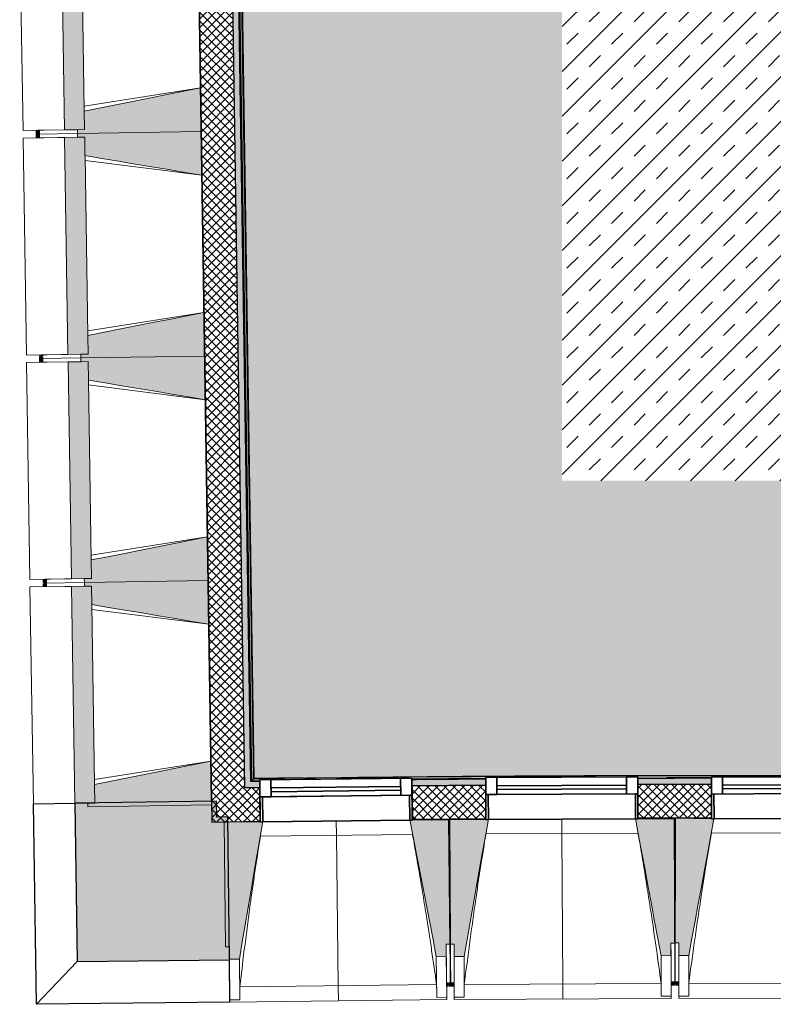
# Model space of a CAD drawing. Header units: centimetres. Extents: x -2631 to 3067, y -3659 to 381.
# Tile 2 of 149: x -2402 to -2099, y -2127 to -1732. Entities that reach past the tile are written whole.
import ezdxf

# ---------------------------------------------------------------- set-up
doc = ezdxf.new("R2010")
doc.units = ezdxf.units.CM
doc.linetypes.add('Tiret_2_', pattern=[0.25, 0.125, -0.125])
for name, color, linetype, lineweight in [('0-1', 7, 'Continuous', 5), ('ANNOTATIONS-2', 7, 'Continuous', 18), ('HACHURE_C-3', 7, 'Continuous', 18), ('MENUISERIES', 7, 'Continuous', 18), ('MENUISERIES-1', 7, 'Continuous', 25), ('MUR', 7, 'Continuous', 25), ('MUR_C', 7, 'Continuous', 25), ('OSSATURE', 7, 'Continuous', 18), ('OSSATURE_C', 7, 'Continuous', 18), ('SERRU', 7, 'Continuous', 18), ('SOL', 7, 'Continuous', 25), ('Z', 7, 'Continuous', 18)]:
    doc.layers.add(name, color=color, linetype=linetype, lineweight=lineweight)
doc.layers.add('A-ANNO-NPLT', color=7, linetype='Continuous', lineweight=25, plot=False)
for name, color, linetype, lineweight, true_color in [('A-GLAZ-GLAS', 7, 'Continuous', 25, 0x5c63b1), ('ANNOTATIONS-3', 4, 'Tiret_2_', 100, 0x00ffff), ('HACHURE-1', 7, 'Continuous', 25, 0x787878), ('HACHURE_C-2', 7, 'Continuous', 5, 0xdadada), ('MENUISERIES-2', 7, 'Continuous', 25, 0x5c63b1), ('MUR-1', 5, 'Continuous', 25, 0x0000ff), ('OSSATURE-1', 7, 'Continuous', 5, 0x787878), ('OSSATURE-2', 5, 'Continuous', 25, 0x0000ff), ('SERRU-traverse-1', 7, 'Continuous', 18, 0xff8000), ('SOL-1', 3, 'Continuous', 5, 0x00ff00)]:
    doc.layers.add(name, color=color, linetype=linetype, lineweight=lineweight, true_color=true_color)
pattern_1 = [(45, (0, 0), (-1.767767, 1.767767), []), (135, (0, 0), (-1.767767, -1.767767), [])]

# ---------------------------------------------------------------- blocks, each defined once
blk = doc.blocks.new('XXX_VIDE FENETRE - 590-389517-2021_015_1114_DCE_1_50_Sols')
at = {"layer": 'A-ANNO-NPLT'}
for p, q in [((-30.51, 0), (-30.51, -10)), ((-29.51, 0), (-30.51, 0)), ((-29.51, -10), (-29.51, 0)), ((30.51, 0), (29.51, 0)), ((29.51, 0), (29.51, -10)), ((30.51, -10), (30.51, 0)), ((-30.51, -10), (-29.51, -10)), ((-26.01, -10), (-30.51, -10)), ((-30.51, -10), (-30.51, -16.75)), ((-26.01, -16.75), (-26.01, -10)), ((26.01, -10), (26.01, -16.75)), ((30.51, -10), (26.01, -10)), ((29.51, -10), (30.51, -10)), ((30.51, -16.75), (30.51, -10)), ((-30.51, -16.75), (-26.01, -16.75)), ((26.01, -16.75), (30.51, -16.75))]:
    blk.add_line(p, q, dxfattribs=at)
at = {"layer": 'A-GLAZ-GLAS'}
for p, q in [((26.01, -12), (-26.01, -12)), ((-26.01, -12), (-26.01, -13.5)), ((-26.01, -13.5), (26.01, -13.5)), ((26.01, -13.5), (26.01, -12))]:
    blk.add_line(p, q, dxfattribs=at)
at = {"layer": 'MENUISERIES-1'}
for p, q in [((-29.51, 0), (29.51, 0)), ((29.51, 0), (-29.51, 0)), ((-30.51, -10), (-30.51, -0.07)), ((-29.51, -0.07), (-29.51, -10)), ((29.51, -10), (29.51, -0.07)), ((30.51, -0.07), (30.51, -10)), ((30.51, -10), (-30.51, -10)), ((-30.51, -16.75), (-30.51, -10)), ((-30.51, -10), (30.51, -10)), ((-29.51, -10), (29.51, -10)), ((-26.01, -10), (-26.01, -16.75)), ((26.01, -10), (-26.01, -10)), ((26.01, -16.75), (26.01, -10)), ((30.51, -10), (30.51, -16.75)), ((30.51, -16.75), (-30.51, -16.75)), ((-26.01, -16.75), (26.01, -16.75))]:
    blk.add_line(p, q, dxfattribs=at)
at = {"layer": 'MENUISERIES-2'}
for p, q in [((-26.01, -13.5), (-26.01, -12)), ((-26.01, -12), (26.01, -12)), ((26.01, -13.5), (-26.01, -13.5)), ((26.01, -12), (26.01, -13.5))]:
    blk.add_line(p, q, dxfattribs=at)
blk = doc.blocks.new('XXX_VIDE FENETRE - 590-V14-2021_015_1114_DCE_1_50_Sols')
at = {"layer": 'A-ANNO-NPLT'}
for p, q in [((-30.51, 0), (-30.51, -10)), ((-29.51, 0), (-30.51, 0)), ((-29.51, -10), (-29.51, 0)), ((30.51, 0), (29.51, 0)), ((29.51, 0), (29.51, -10)), ((30.51, -10), (30.51, 0)), ((-30.51, -10), (-29.51, -10)), ((-26.01, -10), (-30.51, -10)), ((-30.51, -10), (-30.51, -16.75)), ((-26.01, -16.75), (-26.01, -10)), ((26.01, -10), (26.01, -16.75)), ((30.51, -10), (26.01, -10)), ((29.51, -10), (30.51, -10)), ((30.51, -16.75), (30.51, -10)), ((-30.51, -16.75), (-26.01, -16.75)), ((26.01, -16.75), (30.51, -16.75))]:
    blk.add_line(p, q, dxfattribs=at)
at = {"layer": 'A-GLAZ-GLAS'}
for p, q in [((26.01, -12), (-26.01, -12)), ((-26.01, -12), (-26.01, -13.5)), ((-26.01, -13.5), (26.01, -13.5)), ((26.01, -13.5), (26.01, -12))]:
    blk.add_line(p, q, dxfattribs=at)
at = {"layer": 'MENUISERIES-1'}
for p, q in [((-30.51, 0), (29.55, 0)), ((-30.51, -10), (-30.51, 0)), ((-29.51, 0), (-29.51, -10)), ((29.51, 0), (-29.51, 0)), ((29.51, -0.21), (29.51, 0)), ((29.51, -10), (29.51, -0.27)), ((30.51, -0.28), (30.51, -10)), ((30.51, -10), (-30.51, -10)), ((-30.51, -16.75), (-30.51, -10)), ((-30.51, -10), (30.51, -10)), ((-29.51, -10), (29.51, -10)), ((-26.01, -10), (-26.01, -16.75)), ((26.01, -10), (-26.01, -10)), ((26.01, -16.75), (26.01, -10)), ((30.51, -10), (30.51, -16.75)), ((30.51, -16.75), (-30.51, -16.75)), ((-26.01, -16.75), (26.01, -16.75))]:
    blk.add_line(p, q, dxfattribs=at)
at = {"layer": 'MENUISERIES-2'}
for p, q in [((-26.01, -13.5), (-26.01, -12)), ((-26.01, -12), (26.01, -12)), ((26.01, -13.5), (-26.01, -13.5)), ((26.01, -12), (26.01, -13.5))]:
    blk.add_line(p, q, dxfattribs=at)
blk = doc.blocks.new('Garde-corps - Garde-corps-505471-2021_015_1114_DCE_1_50_Sols')
at = {"layer": 'SERRU-traverse-1'}
for points in [[(-2308.9, -2037.77), (-2308.6, -2037.46), (-2318, -1427.39), (-2318.27, -1427.17), (-2308.9, -2037.77)], [(-2308.6, -2037.46), (-2307.9, -2036.67), (-2317.24, -1428.14), (-2317.96, -1427.43), (-2308.6, -2037.46)], [(-2307.9, -2036.74), (-2307.73, -2036.5), (-2317.06, -1428.31), (-2317.24, -1428.14), (-2307.9, -2036.74)], [(-2307.73, -2036.56), (-2307.57, -2036.35), (-2316.94, -1428.43), (-2317.06, -1428.31), (-2307.73, -2036.55)], [(-1509.43, -2050.53), (-1510.08, -2049.79), (-1629.26, -2044.76), (-1742.42, -2040.97), (-1853.41, -2038.19), (-1972.48, -2036.3), (-2086.55, -2035.49), (-2198.99, -2035.66), (-2307.96, -2036.8), (-2308.6, -2037.46), (-2305.38, -2037.41), (-2305.38, -2037.1), (-2244.37, -2036.39), (-2244.37, -2036.76), (-2214.75, -2036.41), (-2214.76, -2036.17), (-2153.74, -2035.89), (-2153.71, -2036.21), (-2124.24, -2036.15), (-2124.24, -2035.98), (-2063.22, -2035.7), (-2063.19, -2036.29), (-2033.49, -2036.46), (-2033.49, -2036.08), (-1972.47, -2036.68), (-1972.47, -2037.01), (-1953.32, -2037.22), (-1943.02, -2037.39), (-1943.01, -2037.01), (-1882, -2038.01), (-1882, -2038.39), (-1852.47, -2038.92), (-1852.46, -2038.57), (-1791.45, -2040), (-1791.45, -2040.37), (-1770.16, -2040.9), (-1761.93, -2041.14), (-1761.92, -2040.77), (-1700.92, -2042.6), (-1700.92, -2042.98), (-1678.64, -2043.7), (-1671.41, -2043.96), (-1671.39, -2043.59), (-1610.41, -2045.84), (-1610.41, -2046.2), (-1580.91, -2047.42), (-1580.89, -2047.03), (-1519.93, -2049.71), (-1519.93, -2050.08), (-1509.76, -2050.52)], [(-1510.08, -2049.79), (-1510.26, -2049.61), (-1625.94, -2044.7), (-1740.54, -2040.86), (-1797.91, -2039.4), (-1853.88, -2038.01), (-1971.23, -2036.14), (-2084.71, -2035.32), (-2193.9, -2035.44), (-2307.73, -2036.56), (-2307.9, -2036.74), (-2189.4, -2035.61), (-2074.08, -2035.53), (-1959.53, -2036.46), (-1847.86, -2038.32), (-1731.32, -2041.3), (-1620.36, -2045.09), (-1510.16, -2049.79)], [(-1510.24, -2049.61), (-1510.41, -2049.44), (-1576.69, -2046.56), (-1597.96, -2045.65), (-1635.13, -2044.21), (-1700.94, -2041.95), (-1738.05, -2040.74), (-1805.26, -2038.98), (-1864.49, -2037.64), (-1886.5, -2037.25), (-1938.7, -2036.38), (-1976.97, -2035.91), (-2022.84, -2035.47), (-2079.82, -2035.15), (-2136.7, -2035.14), (-2193.78, -2035.28), (-2224.49, -2035.51), (-2307.63, -2036.46), (-2307.67, -2036.56), (-2189.4, -2035.43), (-2074.47, -2035.35), (-1958.77, -2036.3), (-1845.9, -2038.2), (-1732.79, -2041.08), (-1619.9, -2044.94), (-1510.26, -2049.61)]]:
    blk.add_hatch(color=256, dxfattribs=at).paths.add_polyline_path(points)
h = blk.add_hatch(color=256, dxfattribs=at)
h.paths.add_polyline_path([(-1509.15, -2050.85), (-1509.43, -2050.53), (-1519.95, -2050.13), (-1519.93, -2050.34), (-1509.15, -2050.85)])
h.paths.add_polyline_path([(-1580.92, -2047.67), (-1580.92, -2047.44), (-1610.43, -2046.2), (-1610.41, -2046.48), (-1581.03, -2047.66)])
h.paths.add_polyline_path([(-1671.41, -2044.22), (-1671.41, -2043.96), (-1693.01, -2043.24), (-1700.94, -2043.01), (-1700.92, -2043.24), (-1671.51, -2044.22)])
h.paths.add_polyline_path([(-1761.94, -2041.41), (-1761.94, -2041.14), (-1787.14, -2040.49), (-1791.46, -2040.4), (-1791.45, -2040.63), (-1762.01, -2041.41)])
h.paths.add_polyline_path([(-1852.47, -2039.22), (-1852.47, -2038.92), (-1882.01, -2038.39), (-1882, -2038.64), (-1852.53, -2039.22)])
h.paths.add_polyline_path([(-2308.9, -2037.77), (-2305.38, -2037.71), (-2305.39, -2037.43), (-2308.64, -2037.5), (-2308.87, -2037.74)])
h.paths.add_polyline_path([(-1943.02, -2037.66), (-1943.06, -2037.4), (-1972.47, -2037.01), (-1972.47, -2037.29), (-1943.06, -2037.66)])
h.paths.add_polyline_path([(-2244.36, -2037), (-2214.75, -2036.72), (-2214.76, -2036.49), (-2244.37, -2036.78), (-2244.36, -2036.99)])
h.paths.add_polyline_path([(-2033.49, -2036.73), (-2033.49, -2036.49), (-2063.22, -2036.29), (-2063.19, -2036.56), (-2033.55, -2036.73)])
h.paths.add_polyline_path([(-2153.73, -2036.47), (-2124.24, -2036.41), (-2124.24, -2036.17), (-2153.74, -2036.21), (-2153.73, -2036.44)])
for p, q in [((-2308.9, -2037.77), (-2318.27, -1427.14)), ((-2318.27, -1427.14), (-2308.9, -2037.77)), ((-2308.6, -2037.46), (-2317.96, -1427.43)), ((-2308.6, -2037.46), (-2317.96, -1427.43)), ((-2307.9, -2036.74), (-2317.24, -1428.14)), ((-2307.73, -2036.56), (-2317.06, -1428.31)), ((-2307.57, -2036.39), (-2316.89, -1428.47)), ((-2288.19, -2036.14), (-2307.57, -2036.4)), ((-2249.69, -2036.18), (-2307.57, -2036.39)), ((-2219.48, -2036.79), (-2220.61, -2036.8)), ((-2220.61, -2036.8), (-2219.48, -2036.79)), ((-2124.24, -2036.13), (-2142.14, -2036.15)), ((-2130.53, -2036.43), (-2131.75, -2036.43)), ((-2131.75, -2036.43), (-2130.53, -2036.43)), ((-2305.38, -2037.42), (-2308.6, -2037.46)), ((-2305.38, -2037.45), (-2308.6, -2037.46))]:
    blk.add_line(p, q, dxfattribs=at)
at = {"layer": 'SERRU-traverse-1', "flags": 128}
for points in [[(-2307.9, -2036.74), (-2308.25, -2037.1), (-2308.6, -2037.46)], [(-2307.57, -2036.39), (-2307.57, -2036.4), (-2307.58, -2036.4), (-2307.59, -2036.42), (-2307.61, -2036.44), (-2307.63, -2036.46), (-2307.65, -2036.48), (-2307.67, -2036.5), (-2307.69, -2036.52), (-2307.71, -2036.54), (-2307.73, -2036.56)], [(-2308.9, -2037.77), (-2308.56, -2037.41), (-2308.21, -2037.06)], [(-2308.6, -2037.46), (-2308.61, -2037.47), (-2308.64, -2037.5), (-2308.68, -2037.54), (-2308.73, -2037.6), (-2308.79, -2037.65), (-2308.84, -2037.71), (-2308.9, -2037.77)]]:
    blk.add_lwpolyline(points, dxfattribs=at)
at = {"layer": 'SERRU-traverse-1'}
for radius, start, end in [(13044.68, 87.310169, 90.815427), (13044.86, 89.835073, 90.814662), (13043.97, 90.406296, 90.536372)]:
    blk.add_arc((-2122.26, -15080.1), radius, start, end, dxfattribs=at)
blk = doc.blocks.new('B02_ARC_rvt-1-2021_015_1114_DCE_1_50_Sols')
at = {"layer": 'HACHURE_C-2'}
blk.add_hatch(color=256, dxfattribs=at).paths.add_polyline_path([(-2311.36, -2040.3), (-2308.86, -2040.27), (-2318.27, -1427.14), (-2320.77, -1427.17), (-2311.4, -2037.77)])
h = blk.add_hatch(color=256, dxfattribs=at)
h.paths.add_polyline_path([(-1054.05, -2082.75), (-1053.84, -2080.26), (-1068.34, -2079.08), (-1068.54, -2081.57), (-1061.09, -2082.18)])
h.paths.add_polyline_path([(-1129.37, -2076.78), (-1129.17, -2074.29), (-1158.24, -2072.1), (-1158.42, -2074.6), (-1129.65, -2076.76)])
h.paths.add_polyline_path([(-1219.28, -2070.23), (-1219.1, -2067.74), (-1248.7, -2065.71), (-1248.86, -2068.21), (-1219.54, -2070.21)])
h.paths.add_polyline_path([(-1309.76, -2064.27), (-1309.59, -2061.77), (-1339.13, -2059.96), (-1339.28, -2062.46), (-1309.99, -2064.25)])
h.paths.add_polyline_path([(-1400.2, -2058.94), (-1400.05, -2056.44), (-1429.5, -2054.84), (-1429.63, -2057.34), (-1400.4, -2058.92)])
h.paths.add_polyline_path([(-1490.57, -2054.24), (-1490.44, -2051.74), (-1500.91, -2051.27), (-1501.11, -2053.73), (-1490.75, -2054.23)])
h.paths.add_polyline_path([(-1508.11, -2053.4), (-1507.9, -2050.91), (-1519.95, -2050.34), (-1520.06, -2052.84), (-1508.53, -2053.38)])
h.paths.add_polyline_path([(-1581.03, -2050.17), (-1580.92, -2047.67), (-1610.44, -2046.48), (-1610.53, -2048.97), (-1581.18, -2050.16)])
h.paths.add_polyline_path([(-1671.51, -2046.72), (-1671.41, -2044.22), (-1700.94, -2043.24), (-1701.02, -2045.74), (-1671.64, -2046.72)])
h.paths.add_polyline_path([(-1762.01, -2043.91), (-1761.94, -2041.41), (-1791.47, -2040.63), (-1791.53, -2043.12), (-1762.12, -2043.9)])
h.paths.add_polyline_path([(-1852.53, -2041.72), (-1852.53, -2039.22), (-1882.01, -2038.64), (-1882, -2041.14), (-1852.61, -2041.72)])
h.paths.add_polyline_path([(-2308.86, -2040.27), (-2305.35, -2040.22), (-2305.39, -2037.72), (-2308.9, -2037.77)])
h.paths.add_polyline_path([(-1943.06, -2040.16), (-1943.06, -2037.66), (-1972.48, -2037.29), (-1972.47, -2039.79), (-1943.12, -2040.16)])
h.paths.add_polyline_path([(-2244.33, -2039.5), (-2214.74, -2039.26), (-2214.76, -2036.76), (-2244.36, -2037)])
h.paths.add_polyline_path([(-2033.52, -2039.23), (-2033.55, -2036.73), (-2063.21, -2036.56), (-2063.19, -2039.06), (-2033.55, -2039.23)])
h.paths.add_polyline_path([(-2153.72, -2038.97), (-2124.22, -2038.93), (-2124.24, -2036.43), (-2153.73, -2036.47)])
at = {"layer": 'HACHURE_C-3'}
h = blk.add_hatch(dxfattribs=at)
h.set_pattern_fill('FP_1', color=256, style=0, pattern_type=2)
h.set_pattern_definition(pattern_1)
h.paths.add_polyline_path([(-2324.65, -2054), (-2311.15, -2053.8), (-2320.8, -1424.67), (-2334.3, -1424.86), (-2324.8, -2044.21)])
h = blk.add_hatch(dxfattribs=at)
h.set_pattern_fill('FP_1', color=256, style=0, pattern_type=2)
h.set_pattern_definition(pattern_1)
h.paths.add_polyline_path([(-1055.15, -2096.21), (-1054.05, -2082.75), (-1068.54, -2081.57), (-1069.6, -2095.03), (-1061.29, -2095.7)])
h.paths.add_polyline_path([(-1130.43, -2090.24), (-1129.37, -2076.78), (-1158.42, -2074.6), (-1159.38, -2088.06), (-1130.44, -2090.24)])
h.paths.add_polyline_path([(-1220.25, -2083.69), (-1219.28, -2070.23), (-1248.86, -2068.21), (-1249.74, -2081.68), (-1220.26, -2083.69)])
h.paths.add_polyline_path([(-1310.63, -2077.74), (-1309.76, -2064.27), (-1339.28, -2062.46), (-1340.06, -2075.93), (-1310.63, -2077.74)])
h.paths.add_polyline_path([(-1400.97, -2072.41), (-1400.2, -2058.94), (-1429.63, -2057.34), (-1430.31, -2070.82), (-1400.98, -2072.41)])
h.paths.add_polyline_path([(-1491.26, -2067.72), (-1490.57, -2054.24), (-1520.06, -2052.84), (-1520.66, -2066.33), (-1491.26, -2067.72)])
h.paths.add_polyline_path([(-1581.62, -2063.65), (-1581.03, -2050.17), (-1610.53, -2048.97), (-1611.03, -2062.46), (-1581.62, -2063.65)])
h.paths.add_polyline_path([(-1672.01, -2060.21), (-1671.51, -2046.72), (-1701.02, -2045.74), (-1701.42, -2059.23), (-1672.01, -2060.21)])
h.paths.add_polyline_path([(-1762.41, -2057.4), (-1762.01, -2043.91), (-1791.53, -2043.12), (-1791.84, -2056.62), (-1762.42, -2057.4)])
h.paths.add_polyline_path([(-1852.84, -2055.22), (-1852.53, -2041.72), (-1882.05, -2041.14), (-1882.27, -2054.64), (-1852.84, -2055.22)])
h.paths.add_polyline_path([(-2311.15, -2053.8), (-2305.19, -2053.71), (-2305.39, -2040.22), (-2311.36, -2040.3), (-2311.3, -2044.21)])
h.paths.add_polyline_path([(-1943.28, -2053.66), (-1943.12, -2040.16), (-1972.5, -2039.79), (-1972.62, -2053.29), (-1943.28, -2053.66)])
h.paths.add_polyline_path([(-2244.18, -2053), (-2214.68, -2052.76), (-2214.76, -2039.26), (-2244.33, -2039.5), (-2244.28, -2044.21)])
h.paths.add_polyline_path([(-2033.64, -2052.73), (-2033.55, -2039.23), (-2063.2, -2039.06), (-2063.14, -2052.56), (-2033.64, -2052.73)])
h.paths.add_polyline_path([(-2153.66, -2052.47), (-2124.16, -2052.43), (-2124.24, -2038.93), (-2153.72, -2038.97), (-2153.7, -2044.21)])
at = {"layer": 'SOL-1'}
h = blk.add_hatch(color=256, dxfattribs=at)
h.paths.add_polyline_path([(-1510.39, -2049.44), (-1510.39, -2049.44), (-1509.87, -2043.77), (-1509.42, -2043.79), (-1509.07, -2039.52), (-1504.93, -2039.86), (-1504.92, -2039.71), (-1508.91, -2039.38), (-1501.93, -1955.28), (-1502.83, -1955.19), (-1502.4, -1950.01), (-1501.5, -1950.08), (-1501.22, -1946.7), (-1497.23, -1947.03), (-1497.23, -1946.78), (-1501.35, -1946.42), (-1500.99, -1942.16), (-1501.49, -1942.11), (-1499.31, -1916.35), (-1480.33, -1917.87), (-1441.07, -1444.64), (-1558.75, -1439.25), (-1593.81, -1437.89), (-1681.76, -1434.72), (-1723.66, -1433.42), (-1809.33, -1431.11), (-1844.6, -1430.34), (-1941.64, -1428.56), (-2059.97, -1427.5), (-2084.9, -1427.38), (-2170.43, -1427.39), (-2209.88, -1427.52), (-2316.89, -1428.47), (-2307.57, -2036.4), (-2238.94, -2035.66), (-2210.26, -2035.4), (-2184.17, -2035.25), (-2119.74, -2035.14), (-2069.52, -2035.21), (-2015.77, -2035.53), (-1953.63, -2036.18), (-1930.8, -2036.51), (-1850.74, -2037.91), (-1787.14, -2039.43), (-1728.9, -2041.04), (-1659.59, -2043.35), (-1614.74, -2044.97), (-1580.92, -2046.38), (-1510.39, -2049.44)])
h.paths.add_polyline_path([(-1580.91, -2047.44), (-1580.92, -2047.42), (-1603.71, -2046.46), (-1593.49, -2046.89), (-1580.92, -2047.44)])
h.paths.add_polyline_path([(-1675.84, -2043.8), (-1675.83, -2043.8), (-1695.2, -2043.15), (-1680.59, -2043.64), (-1677.89, -2043.73)])
h.paths.add_polyline_path([(-1766.64, -2041.01), (-1781.26, -2040.61), (-1770.16, -2040.91)])
h.paths.add_polyline_path([(-1510.06, -2040.05), (-1510.74, -2039.62), (-1510.82, -2039.46), (-1510.81, -2038.92), (-1510.67, -2038.56), (-1510.42, -2038.43), (-1509.85, -2038.28), (-1509.16, -2038.75), (-1509.16, -2038.94), (-1509.16, -2039.34), (-1509.32, -2039.72), (-1509.64, -2039.86), (-1510.06, -2040.05)])
h.paths.add_polyline_path([(-1858.92, -2038.81), (-1870.06, -2038.59), (-1858.96, -2038.81)])
h.paths.add_polyline_path([(-1943.02, -2037.41), (-1943.02, -2037.39), (-1943.02, -2037.41)])
h.paths.add_polyline_path([(-2033.49, -2036.49), (-2033.49, -2036.46), (-2049.95, -2036.35), (-2040.04, -2036.43), (-2033.49, -2036.49)])
h.paths.add_polyline_path([(-1507.42, -1964.24), (-1509.63, -1964.06), (-1508.5, -1951), (-1508.1, -1951.07), (-1508.07, -1951.04), (-1502.57, -1951.49), (-1502.82, -1953.83), (-1506.53, -1953.52), (-1507.42, -1964.23)])
h.paths.add_polyline_path([(-2067.14, -1917.12), (-2184.08, -1917.12), (-2184.08, -1557.12), (-1584.08, -1557.12), (-1584.08, -1917.12), (-1985.94, -1917.12)])
h.paths.add_polyline_path([(-1442.34, -1445.75), (-1442.34, -1445.75), (-1441.78, -1445.26)])
h.paths.add_polyline_path([(-1686.24, -1433.21), (-1686.26, -1433.14), (-1691.18, -1432.97), (-1700.94, -1432.73), (-1686.26, -1433.21)])
h.paths.add_polyline_path([(-1954.56, -1427.4), (-1954.56, -1427.39), (-1954.56, -1427.4)])
h.paths.add_polyline_path([(-1954.55, -1427.1), (-1954.56, -1427.08), (-1954.56, -1427.1)])
h.paths.add_polyline_path([(-2050.4, -1426.19), (-2067.67, -1426.03), (-2074.12, -1426.09), (-2056.72, -1426.16)])
at = {"layer": 'MUR'}
for p, q in [((-2214.75, -2036.76), (-2214.68, -2052.76)), ((-2153.66, -2052.47), (-2153.73, -2036.47)), ((-2124.24, -2036.43), (-2124.16, -2052.43)), ((-2305.38, -2037.72), (-2305.19, -2053.71)), ((-2244.18, -2053), (-2244.36, -2037))]:
    blk.add_line(p, q, dxfattribs=at)
at = {"layer": 'MUR_C'}
for p, q in [((-2334.26, -1427.36), (-2324.65, -2054)), ((-2311.36, -2040.3), (-2320.77, -1427.17)), ((-2308.9, -2037.77), (-2318.27, -1427.14)), ((-2214.68, -2052.76), (-2214.75, -2036.76)), ((-2153.73, -2036.47), (-2153.66, -2052.47)), ((-2124.16, -2052.43), (-2124.24, -2036.43)), ((-2305.38, -2037.72), (-2308.9, -2037.77)), ((-2305.35, -2040.22), (-2308.86, -2040.27)), ((-2305.19, -2053.71), (-2305.38, -2037.72)), ((-2244.36, -2037), (-2244.18, -2053)), ((-2308.65, -2053.76), (-2305.19, -2053.71))]:
    blk.add_line(p, q, dxfattribs=at)
at = {"layer": 'MUR_C', "flags": 128}
for points in [[(-2308.86, -2040.27), (-2310.11, -2040.28), (-2311.36, -2040.3)], [(-2324.65, -2054), (-2317.9, -2053.9), (-2311.15, -2053.8)], [(-2311.15, -2053.8), (-2309.9, -2053.78), (-2308.65, -2053.76)]]:
    blk.add_lwpolyline(points, dxfattribs=at)
at = {"layer": 'MUR_C'}
for radius, start, end in [(13043.67, 90.406299, 90.536369), (13043.67, 90.008684, 90.138261), (13041.17, 90.406325, 90.536344), (13041.17, 90.008635, 90.138236), (13027.67, 90.008366, 90.138102), (13027.67, 90.406468, 90.536211)]:
    blk.add_arc((-2122.26, -15080.1), radius, start, end, dxfattribs=at)
at = {"layer": 'SOL'}
for p, q in [((-2324.78, -2045.61), (-2334.4, -1418.69)), ((-2334.4, -1418.69), (-2324.78, -2045.61)), ((-2308.9, -2037.77), (-2318.27, -1427.14)), ((-2318.27, -1427.14), (-2308.9, -2037.77)), ((-2308.9, -2037.77), (-2318.27, -1427.14)), ((-2318.27, -1427.14), (-2308.9, -2037.77))]:
    blk.add_line(p, q, dxfattribs=at)
at = {"layer": 'MENUISERIES'}
for name, p, rotation in [('XXX_VIDE FENETRE - 590-389517-2021_015_1114_DCE_1_50_Sols', (-2274.68, -2053.5), 180.6653118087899), ('XXX_VIDE FENETRE - 590-389517-2021_015_1114_DCE_1_50_Sols', (-2184.17, -2052.78), 180.2680427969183), ('XXX_VIDE FENETRE - 590-V14-2021_015_1114_DCE_1_50_Sols', (-2093.65, -2052.59), 180.2680427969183)]:
    blk.add_blockref(name, p, dxfattribs=dict(at, rotation=rotation))
at = {"layer": 'SERRU'}
blk.add_blockref('Garde-corps - Garde-corps-505471-2021_015_1114_DCE_1_50_Sols', (0, 0), dxfattribs=at)
blk = doc.blocks.new('20_MUR PREFA_01 - MODULE_01 B-3165811-2021_015_1114_DCE_1_50_Sols')
at = {"layer": 'Z'}
for p, q in [((0, 72.21), (0, 66.14)), ((0, 66.14), (0, 5.85)), ((0, 0.07), (0, 5.85))]:
    blk.add_line(p, q, dxfattribs=at)
blk = doc.blocks.new('Murs 5 - Murs 1-3191041-2021_015_1114_DCE_1_50_Sols')
at = {"layer": 'HACHURE-1'}
blk.add_hatch(color=256, dxfattribs=at).paths.add_polyline_path([(-2378.59, -2109.86), (-2317.54, -2109.15), (-2318.21, -2051.9), (-2322.65, -2051.9), (-2322.75, -2045.58), (-2379.56, -2046.46), (-2378.75, -2099.24)])
at = {"layer": 'MUR'}
for p, q in [((-2396.2, -2046.71), (-2379.56, -2046.46)), ((-2394.97, -2127.04), (-2396.2, -2046.71)), ((-2378.59, -2109.86), (-2394.97, -2127.04)), ((-2317.34, -2126.13), (-2317.54, -2109.15)), ((-2317.34, -2126.13), (-2394.97, -2127.04))]:
    blk.add_line(p, q, dxfattribs=at)
at = {"layer": 'MUR_C'}
for p, q in [((-2322.75, -2045.58), (-2379.56, -2046.46)), ((-2379.56, -2046.46), (-2378.59, -2109.86)), ((-2322.65, -2051.95), (-2322.75, -2045.58)), ((-2318.21, -2051.9), (-2322.65, -2051.95)), ((-2317.54, -2109.15), (-2318.21, -2051.9)), ((-2378.59, -2109.86), (-2317.54, -2109.15))]:
    blk.add_line(p, q, dxfattribs=at)
blk = doc.blocks.new('B02_DC_STR_rvt-1-2021_015_1114_DCE_1_50_Sols')
at = {"layer": 'OSSATURE-1'}
for points in [[(-2383.7, -1776.49), (-2375.64, -1776.36), (-2376.97, -1689.37), (-2385.04, -1689.5), (-2383.7, -1776.36)], [(-2378.49, -1777.91), (-2328.9, -1777.15), (-2329.17, -1759.65), (-2375.75, -1768.92), (-2375.64, -1776.36), (-2378.51, -1776.41), (-2378.5, -1777.15)], [(-2382.32, -1866.48), (-2374.26, -1866.35), (-2375.59, -1779.36), (-2383.66, -1779.49), (-2382.32, -1866.35)], [(-2328.63, -1794.64), (-2328.9, -1777.15), (-2378.49, -1777.91), (-2378.47, -1779.41), (-2375.59, -1779.41), (-2375.48, -1786.8), (-2328.9, -1794.6)], [(-2377.11, -1867.9), (-2327.52, -1867.14), (-2327.79, -1849.64), (-2374.37, -1858.91), (-2374.26, -1866.35), (-2377.13, -1866.4), (-2377.12, -1867.14)], [(-2380.94, -1956.47), (-2372.88, -1956.34), (-2374.21, -1869.35), (-2382.27, -1869.48), (-2380.94, -1956.34)], [(-2327.25, -1884.63), (-2327.52, -1867.14), (-2377.11, -1867.9), (-2377.09, -1869.4), (-2374.21, -1869.4), (-2374.1, -1876.79), (-2327.52, -1884.59)], [(-2375.73, -1957.89), (-2326.14, -1957.13), (-2326.41, -1939.63), (-2372.99, -1948.9), (-2372.88, -1956.34), (-2375.75, -1956.39), (-2375.74, -1957.13)], [(-2325.87, -1974.62), (-2326.14, -1957.13), (-2375.73, -1957.89), (-2375.71, -1959.39), (-2372.83, -1959.39), (-2372.71, -1966.78), (-2326.14, -1974.58)], [(-2379.56, -2046.46), (-2371.49, -2046.33), (-2372.83, -1959.34), (-2380.89, -1959.47), (-2379.56, -2046.33)], [(-2374.35, -2047.88), (-2324.76, -2047.11), (-2325.03, -2029.62), (-2371.61, -2038.89), (-2371.49, -2046.33), (-2374.37, -2046.38), (-2374.36, -2047.11)], [(-2144.41, -2107.54), (-2140.41, -2107.52), (-2140.41, -2102.52), (-2138.93, -2102.51), (-2139.17, -2052.5), (-2153.66, -2052.57), (-2153.66, -2052.64), (-2154.66, -2052.64), (-2145.35, -2102.52)], [(-2133.27, -2107.44), (-2123.2, -2052.73), (-2124.16, -2052.73), (-2124.21, -2052.45), (-2138.65, -2052.42), (-2138.76, -2102.43), (-2137.26, -2102.43), (-2137.26, -2107.43)], [(-2317.54, -2108.94), (-2313.54, -2108.9), (-2304.19, -2053.84), (-2305.19, -2053.84), (-2305.19, -2053.78), (-2319.68, -2053.95), (-2319.1, -2103.96), (-2317.6, -2103.96), (-2317.54, -2108.9)], [(-2234.55, -2107.98), (-2230.55, -2107.93), (-2230.55, -2102.93), (-2229.11, -2102.91), (-2229.69, -2052.91), (-2244.18, -2053.07), (-2244.18, -2053.14), (-2245.17, -2053.15), (-2235.53, -2102.93)], [(-2227.41, -2107.92), (-2223.41, -2107.91), (-2213.68, -2052.92), (-2214.68, -2052.92), (-2214.72, -2052.85), (-2229.17, -2052.92), (-2228.93, -2102.93), (-2227.43, -2102.93), (-2227.41, -2107.91)]]:
    blk.add_hatch(color=256, dxfattribs=at).paths.add_polyline_path(points)
at = {"layer": 'ANNOTATIONS-3'}
for p, q in [((-2394.41, -1776.65), (-2394.37, -1779.65)), ((-2393.03, -1866.64), (-2392.99, -1869.64)), ((-2391.65, -1956.63), (-2391.61, -1959.63)), ((-2227.36, -2119.05), (-2230.42, -2119.08)), ((-2137.3, -2118.64), (-2140.36, -2118.64))]:
    blk.add_line(p, q, dxfattribs=at)
at = {"layer": 'MUR'}
for p, q in [((-2229.37, -2079.99), (-2229.04, -2079.98)), ((-2139.04, -2080.03), (-2138.71, -2080.03))]:
    blk.add_line(p, q, dxfattribs=at)
at = {"layer": 'OSSATURE'}
for p, q in [((-2401.68, -1689.75), (-2400.34, -1776.74)), ((-2375.78, -1766.99), (-2329.17, -1759.65)), ((-2383.7, -1776.49), (-2400.34, -1776.74)), ((-2400.3, -1779.74), (-2383.66, -1779.49)), ((-2400.3, -1779.74), (-2398.96, -1866.73)), ((-2378.51, -1776.41), (-2394.41, -1776.65)), ((-2394.39, -1778.15), (-2394.41, -1776.65)), ((-2378.49, -1777.91), (-2394.39, -1778.15)), ((-2394.39, -1778.15), (-2378.49, -1777.91)), ((-2394.37, -1779.65), (-2394.39, -1778.15)), ((-2394.37, -1779.65), (-2378.47, -1779.41)), ((-2328.63, -1794.64), (-2375.45, -1788.73)), ((-2374.4, -1856.98), (-2327.79, -1849.64)), ((-2382.32, -1866.48), (-2398.96, -1866.73)), ((-2377.13, -1866.4), (-2393.03, -1866.64)), ((-2393.01, -1868.14), (-2393.03, -1866.64)), ((-2398.92, -1869.73), (-2382.27, -1869.48)), ((-2398.92, -1869.73), (-2397.58, -1956.72)), ((-2377.11, -1867.9), (-2393.01, -1868.14)), ((-2393.01, -1868.14), (-2377.11, -1867.9)), ((-2392.99, -1869.64), (-2393.01, -1868.14)), ((-2392.99, -1869.64), (-2377.09, -1869.4)), ((-2327.25, -1884.63), (-2374.07, -1878.72)), ((-2373.02, -1946.97), (-2326.41, -1939.63)), ((-2380.94, -1956.47), (-2397.58, -1956.72)), ((-2375.75, -1956.39), (-2391.65, -1956.63)), ((-2391.63, -1958.13), (-2391.65, -1956.63)), ((-2375.73, -1957.89), (-2391.63, -1958.13)), ((-2391.63, -1958.13), (-2375.73, -1957.89)), ((-2397.54, -1959.72), (-2380.89, -1959.47)), ((-2397.54, -1959.72), (-2396.2, -2046.71)), ((-2391.61, -1959.63), (-2391.63, -1958.13)), ((-2391.61, -1959.63), (-2375.71, -1959.39)), ((-2325.87, -1974.62), (-2372.69, -1968.71)), ((-2371.64, -2036.96), (-2325.03, -2029.62)), ((-2379.56, -2046.46), (-2396.2, -2046.71)), ((-2374.37, -2046.38), (-2390.27, -2046.62)), ((-2213.68, -2052.92), (-2154.66, -2052.64)), ((-2304.19, -2053.84), (-2245.17, -2053.15)), ((-2244.09, -2058.92), (-2305.14, -2059.63)), ((-2153.62, -2058.42), (-2214.66, -2058.7)), ((-2063.14, -2058.44), (-2124.19, -2058.3)), ((-2317.48, -2114.43), (-2317.6, -2103.94)), ((-2230.61, -2102.93), (-2230.49, -2113.42)), ((-2229.11, -2102.91), (-2228.92, -2118.99)), ((-2228.86, -2119.01), (-2228.93, -2102.93)), ((-2227.38, -2113.41), (-2227.43, -2102.92)), ((-2140.43, -2102.52), (-2140.39, -2113)), ((-2138.93, -2102.51), (-2138.86, -2118.59)), ((-2138.8, -2118.51), (-2138.76, -2102.43)), ((-2137.29, -2112.92), (-2137.26, -2102.43)), ((-2223.33, -2124.19), (-2223.41, -2107.91)), ((-2144.41, -2107.54), (-2144.34, -2123.83)), ((-2140.41, -2107.52), (-2140.34, -2123.81)), ((-2137.31, -2123.72), (-2137.27, -2107.43)), ((-2133.31, -2123.73), (-2133.27, -2107.44)), ((-2317.35, -2125.23), (-2317.54, -2108.94)), ((-2313.35, -2125.18), (-2313.54, -2108.9)), ((-2234.55, -2107.98), (-2234.36, -2124.27)), ((-2230.55, -2107.93), (-2230.36, -2124.22)), ((-2227.33, -2124.21), (-2227.41, -2107.92)), ((-2317.41, -2120.02), (-2317.48, -2114.43)), ((-2230.49, -2113.42), (-2230.42, -2119.01)), ((-2227.36, -2119), (-2227.38, -2113.41)), ((-2140.39, -2113), (-2140.36, -2118.6)), ((-2137.3, -2118.51), (-2137.29, -2112.92)), ((-2313.39, -2120.03), (-2234.44, -2119.11)), ((-2230.42, -2119.08), (-2230.42, -2119.22)), ((-2230.42, -2119.22), (-2228.92, -2119.2)), ((-2228.92, -2119.06), (-2228.92, -2119.2)), ((-2228.86, -2119.22), (-2228.86, -2119.06)), ((-2228.86, -2119.22), (-2227.36, -2119.21)), ((-2227.36, -2119.21), (-2227.36, -2119.05)), ((-2223.33, -2119.04), (-2144.38, -2118.67)), ((-2140.36, -2118.64), (-2140.36, -2118.81)), ((-2140.36, -2118.81), (-2138.86, -2118.8)), ((-2138.86, -2118.64), (-2138.86, -2118.8)), ((-2138.8, -2118.72), (-2138.8, -2118.64)), ((-2138.8, -2118.72), (-2137.3, -2118.72)), ((-2137.3, -2118.72), (-2137.3, -2118.64)), ((-2133.27, -2118.57), (-2054.32, -2118.75)), ((-2317.41, -2120.23), (-2317.41, -2120.08)), ((-2137.31, -2124.63), (-2137.31, -2123.7)), ((-2133.31, -2123.71), (-2133.31, -2123.73)), ((-2313.35, -2125.18), (-2317.35, -2125.23)), ((-2317.34, -2126.13), (-2317.35, -2125.2)), ((-2317.34, -2126.13), (-2230.35, -2125.12)), ((-2313.35, -2125.16), (-2313.35, -2125.18)), ((-2230.36, -2124.22), (-2234.36, -2124.27)), ((-2234.36, -2124.27), (-2234.36, -2124.24)), ((-2230.36, -2124.19), (-2230.35, -2125.12)), ((-2223.33, -2124.19), (-2227.33, -2124.21)), ((-2227.33, -2125.12), (-2227.33, -2124.19)), ((-2227.33, -2125.12), (-2140.33, -2124.71)), ((-2223.33, -2124.17), (-2223.33, -2124.19)), ((-2144.34, -2123.83), (-2144.34, -2123.8)), ((-2140.34, -2123.81), (-2144.34, -2123.83)), ((-2140.34, -2123.78), (-2140.33, -2124.71)), ((-2133.31, -2123.73), (-2137.31, -2123.72)), ((-2137.31, -2124.63), (-2050.31, -2124.82))]:
    blk.add_line(p, q, dxfattribs=at)
at = {"layer": 'OSSATURE', "flags": 128}
for points in [[(-2234.36, -2124.24), (-2234.38, -2123.21), (-2234.39, -2122.19), (-2234.41, -2121.16), (-2234.43, -2120.13), (-2234.44, -2119.11)], [(-2223.33, -2119.04), (-2223.33, -2120.06), (-2223.33, -2121.09), (-2223.33, -2122.12), (-2223.33, -2123.14), (-2223.33, -2124.17)], [(-2144.34, -2123.8), (-2144.35, -2122.77), (-2144.36, -2121.75), (-2144.37, -2120.72), (-2144.37, -2119.69), (-2144.38, -2118.67)], [(-2133.27, -2118.57), (-2133.28, -2119.6), (-2133.29, -2120.63), (-2133.29, -2121.65), (-2133.3, -2122.68), (-2133.31, -2123.71)], [(-2313.39, -2120.03), (-2313.38, -2121.05), (-2313.37, -2122.08), (-2313.37, -2123.1), (-2313.36, -2124.13), (-2313.35, -2125.16)]]:
    blk.add_lwpolyline(points, dxfattribs=at)
at = {"layer": 'OSSATURE'}
for points, knots in [([(-2305.13, -2059.63), (-2305.79, -2063.8), (-2306.78, -2070.25), (-2308.06, -2078.99), (-2309.1, -2086.39), (-2310.19, -2094.37), (-2311.67, -2105.77), (-2312.72, -2114.32), (-2313.39, -2120.03)], [0.0183454, 0.0183454, 0.0183454, 0.0183454, 0.2222222, 0.3333333, 0.4444444, 0.5833333, 0.7222222, 1, 1, 1, 1]), ([(-2234.44, -2119.11), (-2235.09, -2114.56), (-2236.08, -2107.74), (-2237.45, -2098.65), (-2238.6, -2091.26), (-2239.88, -2083.32), (-2241.3, -2074.81), (-2242.71, -2066.67), (-2243.66, -2061.38), (-2244.11, -2058.92)], [0, 0, 0, 0, 0.2222222, 0.3333333, 0.4444444, 0.5833333, 0.7222222, 0.8611111, 0.9816328, 0.9816328, 0.9816328, 0.9816328]), ([(-2214.65, -2058.7), (-2215.34, -2062.87), (-2216.38, -2069.31), (-2217.72, -2078.04), (-2218.82, -2085.44), (-2219.95, -2093.4), (-2221.52, -2104.79), (-2222.62, -2113.34), (-2223.33, -2119.04)], [0.0183454, 0.0183454, 0.0183454, 0.0183454, 0.2222222, 0.3333333, 0.4444444, 0.5833333, 0.7222222, 1, 1, 1, 1]), ([(-2144.38, -2118.67), (-2144.99, -2114.11), (-2145.94, -2107.28), (-2147.25, -2098.19), (-2148.35, -2090.79), (-2149.57, -2082.84), (-2150.93, -2074.32), (-2152.28, -2066.17), (-2153.2, -2060.88), (-2153.63, -2058.42)], [0, 0, 0, 0, 0.2222222, 0.3333333, 0.4444444, 0.5833333, 0.7222222, 0.8611111, 0.9816328, 0.9816328, 0.9816328, 0.9816328]), ([(-2124.18, -2058.3), (-2124.9, -2062.46), (-2125.98, -2068.9), (-2127.37, -2077.62), (-2128.52, -2085), (-2129.72, -2092.97), (-2131.36, -2104.34), (-2132.52, -2112.88), (-2133.27, -2118.57)], [0.0183454, 0.0183454, 0.0183454, 0.0183454, 0.2222222, 0.3333333, 0.4444444, 0.5833333, 0.7222222, 1, 1, 1, 1])]:
    blk.add_open_spline(points, degree=3, knots=knots, dxfattribs=at)
at = {"layer": 'OSSATURE_C'}
for p, q in [((-2385.04, -1689.5), (-2383.7, -1776.49)), ((-2375.75, -1768.87), (-2376.86, -1696.87)), ((-2328.9, -1777.15), (-2329.17, -1759.65)), ((-2375.75, -1768.92), (-2375.64, -1776.36)), ((-2375.64, -1776.36), (-2375.75, -1768.92)), ((-2383.7, -1776.49), (-2375.64, -1776.36)), ((-2375.59, -1779.36), (-2383.66, -1779.49)), ((-2383.66, -1779.49), (-2382.32, -1866.48)), ((-2375.64, -1776.36), (-2378.51, -1776.41)), ((-2378.51, -1776.41), (-2378.49, -1777.91)), ((-2378.49, -1777.91), (-2328.9, -1777.15)), ((-2328.9, -1777.15), (-2378.49, -1777.91)), ((-2378.49, -1777.91), (-2378.47, -1779.41)), ((-2378.47, -1779.41), (-2375.59, -1779.36)), ((-2375.59, -1779.36), (-2375.48, -1786.8)), ((-2375.48, -1786.8), (-2375.59, -1779.36)), ((-2328.63, -1794.64), (-2328.9, -1777.15)), ((-2374.37, -1858.86), (-2375.47, -1786.86)), ((-2327.52, -1867.14), (-2327.79, -1849.64)), ((-2374.37, -1858.91), (-2374.26, -1866.35)), ((-2374.26, -1866.35), (-2374.37, -1858.91)), ((-2382.32, -1866.48), (-2374.26, -1866.35)), ((-2374.26, -1866.35), (-2377.13, -1866.4)), ((-2377.13, -1866.4), (-2377.11, -1867.9)), ((-2374.21, -1869.35), (-2382.27, -1869.48)), ((-2382.27, -1869.48), (-2380.94, -1956.47)), ((-2377.11, -1867.9), (-2327.52, -1867.14)), ((-2327.52, -1867.14), (-2377.11, -1867.9)), ((-2377.11, -1867.9), (-2377.09, -1869.4)), ((-2377.09, -1869.4), (-2374.21, -1869.35)), ((-2374.21, -1869.35), (-2374.1, -1876.79)), ((-2374.1, -1876.79), (-2374.21, -1869.35)), ((-2327.25, -1884.63), (-2327.52, -1867.14)), ((-2372.99, -1948.85), (-2374.09, -1876.85)), ((-2326.14, -1957.13), (-2326.41, -1939.63)), ((-2372.99, -1948.9), (-2372.88, -1956.34)), ((-2372.88, -1956.34), (-2372.99, -1948.9)), ((-2380.94, -1956.47), (-2372.88, -1956.34)), ((-2372.88, -1956.34), (-2375.75, -1956.39)), ((-2375.75, -1956.39), (-2375.73, -1957.89)), ((-2375.73, -1957.89), (-2326.14, -1957.13)), ((-2326.14, -1957.13), (-2375.73, -1957.89)), ((-2375.73, -1957.89), (-2375.71, -1959.39)), ((-2325.87, -1974.62), (-2326.14, -1957.13)), ((-2372.83, -1959.34), (-2380.89, -1959.47)), ((-2380.89, -1959.47), (-2379.56, -2046.46)), ((-2375.71, -1959.39), (-2372.83, -1959.34)), ((-2372.83, -1959.34), (-2372.71, -1966.78)), ((-2372.71, -1966.78), (-2372.83, -1959.34)), ((-2371.61, -2038.84), (-2372.71, -1966.84)), ((-2324.76, -2047.11), (-2325.03, -2029.62)), ((-2371.61, -2038.89), (-2371.49, -2046.33)), ((-2371.49, -2046.33), (-2371.61, -2038.89)), ((-2379.56, -2046.46), (-2371.49, -2046.33)), ((-2371.49, -2046.33), (-2374.37, -2046.38)), ((-2374.37, -2046.38), (-2374.35, -2047.88)), ((-2374.35, -2047.88), (-2324.76, -2047.11)), ((-2139.17, -2052.5), (-2153.67, -2052.57)), ((-2138.93, -2102.51), (-2139.17, -2052.5)), ((-2138.65, -2052.42), (-2138.76, -2102.43)), ((-2124.16, -2052.45), (-2138.65, -2052.42)), ((-2123.16, -2052.51), (-2123.15, -2052.45)), ((-2305.19, -2053.78), (-2319.68, -2053.95)), ((-2319.68, -2053.95), (-2319.1, -2103.96)), ((-2229.69, -2052.91), (-2244.18, -2053.07)), ((-2229.11, -2102.91), (-2229.69, -2052.91)), ((-2214.68, -2052.85), (-2229.17, -2052.92)), ((-2229.17, -2052.92), (-2228.93, -2102.93)), ((-2319.1, -2103.96), (-2317.6, -2103.94)), ((-2317.6, -2103.94), (-2317.54, -2108.94)), ((-2230.61, -2102.93), (-2229.11, -2102.91)), ((-2230.55, -2107.93), (-2230.61, -2102.93)), ((-2228.93, -2102.93), (-2227.43, -2102.92)), ((-2227.43, -2102.92), (-2227.41, -2107.92)), ((-2140.43, -2102.52), (-2138.93, -2102.51)), ((-2140.41, -2107.52), (-2140.43, -2102.52)), ((-2138.76, -2102.43), (-2137.26, -2102.43)), ((-2137.26, -2102.43), (-2137.27, -2107.43)), ((-2227.41, -2107.92), (-2223.41, -2107.91)), ((-2144.41, -2107.54), (-2140.41, -2107.52)), ((-2137.27, -2107.43), (-2133.27, -2107.44)), ((-2317.54, -2108.94), (-2313.54, -2108.9)), ((-2234.55, -2107.98), (-2230.55, -2107.93))]:
    blk.add_line(p, q, dxfattribs=at)
at = {"layer": 'OSSATURE_C', "flags": 128}
for points in [[(-2329.17, -1759.65), (-2335.82, -1760.97), (-2342.48, -1762.3), (-2349.13, -1763.62), (-2355.79, -1764.95), (-2362.44, -1766.27), (-2369.1, -1767.6), (-2375.75, -1768.92)], [(-2375.48, -1786.8), (-2368.78, -1787.92), (-2362.09, -1789.04), (-2355.4, -1790.16), (-2348.71, -1791.28), (-2342.01, -1792.4), (-2335.32, -1793.52), (-2328.63, -1794.64)], [(-2327.79, -1849.64), (-2334.44, -1850.96), (-2341.1, -1852.29), (-2347.75, -1853.61), (-2354.41, -1854.94), (-2361.06, -1856.26), (-2367.71, -1857.59), (-2374.37, -1858.91)], [(-2374.1, -1876.79), (-2367.4, -1877.91), (-2360.71, -1879.03), (-2354.02, -1880.15), (-2347.33, -1881.27), (-2340.63, -1882.39), (-2333.94, -1883.51), (-2327.25, -1884.63)], [(-2326.41, -1939.63), (-2333.06, -1940.95), (-2339.72, -1942.28), (-2346.37, -1943.6), (-2353.03, -1944.93), (-2359.68, -1946.25), (-2366.33, -1947.58), (-2372.99, -1948.9)], [(-2372.71, -1966.78), (-2366.02, -1967.9), (-2359.33, -1969.02), (-2352.64, -1970.14), (-2345.95, -1971.26), (-2339.25, -1972.38), (-2332.56, -1973.5), (-2325.87, -1974.62)], [(-2325.03, -2029.62), (-2331.68, -2030.94), (-2338.34, -2032.27), (-2344.99, -2033.59), (-2351.64, -2034.92), (-2358.3, -2036.24), (-2364.95, -2037.57), (-2371.61, -2038.89)], [(-2154.67, -2052.57), (-2153.39, -2059.44), (-2152.1, -2066.31), (-2150.82, -2073.18), (-2149.54, -2080.05), (-2148.26, -2086.93), (-2146.98, -2093.8), (-2145.69, -2100.67), (-2144.41, -2107.54)], [(-2313.54, -2108.9), (-2312.37, -2102), (-2311.2, -2095.11), (-2310.03, -2088.22), (-2308.86, -2081.33), (-2307.69, -2074.44), (-2306.52, -2067.55), (-2305.35, -2060.66), (-2304.18, -2053.77)], [(-2245.19, -2053.09), (-2243.86, -2059.95), (-2242.53, -2066.81), (-2241.2, -2073.67), (-2239.87, -2080.53), (-2238.54, -2087.39), (-2237.21, -2094.25), (-2235.88, -2101.12), (-2234.55, -2107.98)], [(-2223.41, -2107.91), (-2222.19, -2101.02), (-2220.97, -2094.14), (-2219.76, -2087.26), (-2218.54, -2080.38), (-2217.32, -2073.5), (-2216.1, -2066.61), (-2214.89, -2059.73), (-2213.67, -2052.85)], [(-2133.27, -2107.44), (-2132.01, -2100.57), (-2130.74, -2093.69), (-2129.48, -2086.82), (-2128.21, -2079.95), (-2126.95, -2073.07), (-2125.68, -2066.2), (-2124.41, -2059.33), (-2123.2, -2052.73)]]:
    blk.add_lwpolyline(points, dxfattribs=at)
at = {"layer": 'SOL'}
for p, q in [((-2394.37, -1779.65), (-2394.41, -1776.65)), ((-2394.41, -1776.65), (-2394.39, -1778.15)), ((-2394.39, -1778.15), (-2394.37, -1779.65)), ((-2392.99, -1869.64), (-2393.03, -1866.64)), ((-2393.03, -1866.64), (-2393.01, -1868.14)), ((-2393.01, -1868.14), (-2392.99, -1869.64)), ((-2391.61, -1959.63), (-2391.65, -1956.63)), ((-2391.65, -1956.63), (-2391.63, -1958.13)), ((-2391.63, -1958.13), (-2391.61, -1959.63)), ((-2153.67, -2052.57), (-2139.17, -2052.5)), ((-2139.17, -2052.5), (-2138.86, -2118.59)), ((-2138.8, -2118.51), (-2138.65, -2052.44)), ((-2131.2, -2052.44), (-2124.16, -2052.45)), ((-2318.18, -2053.93), (-2305.19, -2053.78)), ((-2244.18, -2053.07), (-2229.69, -2052.91)), ((-2229.69, -2052.91), (-2228.92, -2118.99)), ((-2229.17, -2052.92), (-2214.68, -2052.85)), ((-2228.86, -2119.01), (-2229.17, -2052.92)), ((-2228.92, -2118.99), (-2230.42, -2119.01)), ((-2230.42, -2119.01), (-2230.42, -2119.08)), ((-2230.42, -2119.08), (-2227.36, -2119.05)), ((-2230.42, -2119.08), (-2228.92, -2119.06)), ((-2228.86, -2119.06), (-2228.92, -2119.06)), ((-2227.36, -2119), (-2228.86, -2119.01)), ((-2228.86, -2119.06), (-2227.36, -2119.05)), ((-2138.86, -2118.59), (-2140.36, -2118.6)), ((-2140.36, -2118.64), (-2137.3, -2118.64)), ((-2140.36, -2118.64), (-2138.86, -2118.64)), ((-2138.8, -2118.64), (-2138.86, -2118.64)), ((-2137.3, -2118.51), (-2138.8, -2118.51)), ((-2138.8, -2118.64), (-2137.3, -2118.64)), ((-2137.3, -2118.64), (-2137.3, -2118.51)), ((-2317.41, -2120.08), (-2317.41, -2120.02))]:
    blk.add_line(p, q, dxfattribs=at)
at = {"layer": 'MUR-1'}
blk.add_blockref('Murs 5 - Murs 1-3191041-2021_015_1114_DCE_1_50_Sols', (0, 0), dxfattribs=at)
at = {"layer": 'OSSATURE-2'}
for p, rotation in [((-2274.68, -2053.43), 180.6653118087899), ((-2184.17, -2052.71), 180.2680427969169)]:
    blk.add_blockref('20_MUR PREFA_01 - MODULE_01 B-3165811-2021_015_1114_DCE_1_50_Sols', p, dxfattribs=dict(at, rotation=rotation))

msp = doc.modelspace()

# ---------------------------------------------------------------- hatches: boundary and pattern name
at = {"layer": 'ANNOTATIONS-2'}
h = msp.add_hatch(dxfattribs=at)
h.set_pattern_fill('FP_3', color=256, style=0, pattern_type=2)
h.set_pattern_definition([(45, (0, 0), (-8.980256, 8.980256), []), (45, (8.98, 0), (-8.980256, 8.980256), [6.35, -6.35])])
h.paths.add_polyline_path([(-1902.07, -1917.12), (-1584.08, -1917.12), (-1584.08, -1557.12), (-2184.08, -1557.12), (-2184.08, -1917.12), (-2131.93, -1917.12)])

# ---------------------------------------------------------------- block references
at = {"layer": '0-1'}
for name in ['B02_DC_STR_rvt-1-2021_015_1114_DCE_1_50_Sols', 'B02_ARC_rvt-1-2021_015_1114_DCE_1_50_Sols']:
    msp.add_blockref(name, (0, 0), dxfattribs=at)

doc.saveas('drawing.dxf')
